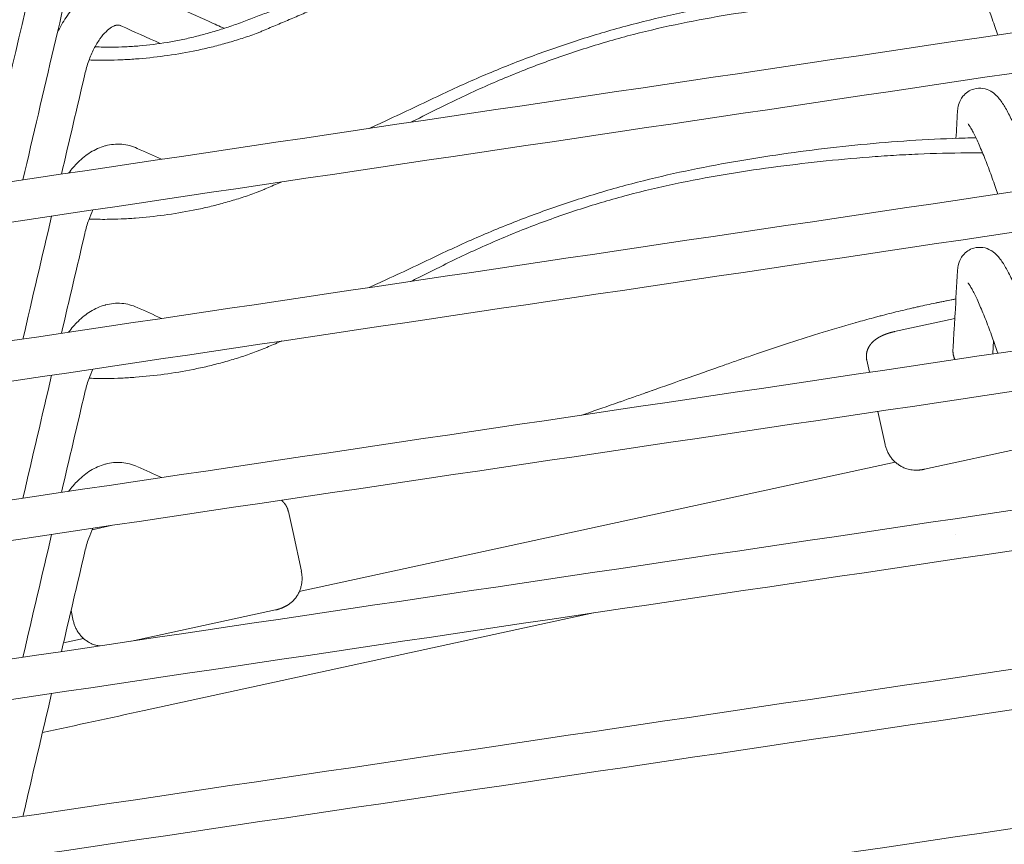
# Model space of a CAD drawing. Header units: centimetres. Extents: x -28 to 145, y -313 to 96.
# Tile 42 of 64: x 99 to 128, y -162 to -138. Entities that reach past the tile are written whole.
import ezdxf

# ---------------------------------------------------------------- set-up
doc = ezdxf.new("R2010")
doc.units = ezdxf.units.CM
doc.layers.add('Main lines', color=7, linetype='Continuous', lineweight=13, true_color=0x000000)
doc.layers.add('Predefinito', color=7, linetype='Continuous', true_color=0x000000)

# ---------------------------------------------------------------- blocks, each defined once
blk = doc.blocks.new('CB-298_Petal_Stacked_2D_Side')
at = {"layer": 'Main lines'}
for p, q in [((8.993, 52.149), (7.187, 51.756)), ((6.353, 50.896), (6.431, 50.535)), ((6.686, 49.359), (6.901, 48.371)), ((8.085, 47.627), (11.234, 48.31)), ((7.206, 47.842), (-10.669, 43.959)), ((-16.88, 45.813), (-16.269, 45.946)), ((-17.45, 43.084), (-17.516, 43.389)), ((-11.381, 43.407), (-15.698, 42.471)), ((-16.915, 42.399), (-16.928, 42.406))]:
    blk.add_line(p, q, dxfattribs=at)
for points in [[(-10.999, 46.363), (-10.998, 46.359), (-10.855, 45.728), (-10.604, 44.571), (-10.609, 44.57)], [(-15.319, 40.391), (-1.845, 43.318)], [(-17.142, 42.553), (-17.742, 42.423)]]:
    blk.add_lwpolyline(points, dxfattribs=at)
for points in [[(-25.471, 57.126), (-22.681, 69.046), (-19.892, 80.966), (-17.102, 92.886)], [(-24.738, 55.483), (-22.193, 66.36), (-19.647, 77.236), (-17.102, 88.113)], [(-23.59, 55.616), (-21.428, 64.857), (-19.265, 74.099), (-17.102, 83.34)], [(-22.433, 55.788), (-20.656, 63.381), (-18.879, 70.974), (-17.102, 78.567)], [(-21.276, 55.96), (-19.884, 61.905), (-18.493, 67.85), (-17.102, 73.794)], [(-20.118, 56.132), (-19.113, 60.429), (-18.107, 64.725), (-17.102, 69.022)], [(10.205, 65.651), (10.746, 64.061), (11.287, 62.472), (11.828, 60.883)], [(-18.961, 56.305), (-18.341, 58.953), (-17.722, 61.601), (-17.102, 64.249)], [(22.051, 62.403), (6.583, 60.103), (-8.885, 57.803), (-24.353, 55.503)], [(-13.371, 61.054), (-14.09, 61.377), (-14.81, 61.701), (-15.53, 62.024)], [(-24.177, 54.316), (-8.711, 56.616), (6.755, 58.915), (22.221, 61.215)], [(-16.026, 60.931), (-15.63, 60.753), (-15.234, 60.575), (-14.838, 60.397)], [(-12.922, 60.852), (-13.061, 60.915), (-13.211, 60.982), (-13.371, 61.054)], [(10.205, 60.877), (10.231, 60.803), (10.256, 60.728), (10.281, 60.653)], [(-17.804, 56.477), (-17.57, 57.476), (-17.336, 58.476), (-17.102, 59.476)], [(9.073, 58.348), (9.058, 58.082), (9.043, 57.817), (9.028, 57.552)], [(22.051, 57.63), (6.583, 55.33), (-8.885, 53.03), (-24.353, 50.73)], [(-14.8, 56.923), (-15.044, 57.033), (-15.287, 57.142), (-15.53, 57.251)], [(-24.176, 49.543), (-8.71, 51.843), (6.755, 54.142), (22.221, 56.442)], [(10.205, 56.104), (10.231, 56.03), (10.256, 55.955), (10.281, 55.88)], [(-18.961, 51.532), (-18.674, 52.761), (-18.386, 53.99), (-18.098, 55.22)], [(-17.804, 51.704), (-17.57, 52.704), (-17.336, 53.703), (-17.102, 54.703)], [(9.073, 53.575), (9.049, 53.145), (9.025, 52.715), (9.001, 52.285)], [(22.051, 52.857), (6.583, 50.557), (-8.885, 48.257), (-24.353, 45.957)], [(9.026, 52.734), (8.865, 52.703), (8.704, 52.672), (8.542, 52.639)], [(-14.8, 52.151), (-15.044, 52.26), (-15.287, 52.369), (-15.53, 52.478)], [(9.001, 52.285), (8.99, 52.109), (8.981, 51.954), (8.973, 51.82)], [(-24.177, 44.77), (-8.711, 47.07), (6.755, 49.37), (22.221, 51.669)], [(10.205, 51.332), (10.231, 51.257), (10.256, 51.182), (10.281, 51.107)], [(-0.293, 49.917), (0.19, 50.086), (1.232, 50.455), (1.824, 50.663)], [(-18.961, 46.759), (-18.674, 47.988), (-18.386, 49.218), (-18.098, 50.447)], [(-17.804, 46.931), (-17.57, 47.931), (-17.336, 48.931), (-17.102, 49.93)], [(22.051, 48.084), (6.583, 45.784), (-8.885, 43.484), (-24.353, 41.184)], [(-14.8, 47.378), (-15.038, 47.485), (-15.277, 47.592), (-15.515, 47.699)], [(-24.177, 39.997), (-8.711, 42.297), (6.755, 44.597), (22.221, 46.896)], [(-18.961, 41.986), (-18.674, 43.215), (-18.386, 44.445), (-18.098, 45.674)], [(9.024, 45.68), (9.024, 45.679), (9.024, 45.679), (9.026, 45.679)], [(-17.804, 42.158), (-17.57, 43.158), (-17.336, 44.158), (-17.102, 45.157)], [(22.051, 43.312), (6.583, 41.012), (-8.885, 38.712), (-24.353, 36.412)], [(-24.177, 35.225), (-8.711, 37.524), (6.755, 39.824), (22.221, 42.124)], [(-18.961, 37.213), (-18.674, 38.443), (-18.386, 39.672), (-18.098, 40.901)], [(-12.396, 41.03), (-12.395, 41.028), (-12.393, 41.027), (-12.389, 41.028)], [(-18.373, 39.728), (-17.355, 39.949), (-16.337, 40.17), (-15.319, 40.391)], [(22.051, 38.539), (6.583, 36.239), (-8.885, 33.939), (-24.353, 31.639)], [(-24.177, 30.452), (-8.711, 32.751), (6.755, 35.051), (22.221, 37.351)]]:
    blk.add_open_spline(points, degree=3, dxfattribs=at)
for points, knots in [([(-6.444, 63.621), (-6.979, 63.367), (-7.514, 63.113), (-8.587, 62.615), (-9.126, 62.37), (-9.938, 62.016), (-10.209, 61.899), (-10.617, 61.728), (-10.754, 61.671), (-11.027, 61.56), (-11.164, 61.504), (-11.438, 61.397), (-11.576, 61.344), (-11.783, 61.266), (-11.852, 61.24), (-11.99, 61.188), (-12.059, 61.162), (-12.197, 61.109), (-12.266, 61.083), (-12.403, 61.031), (-12.472, 61.006), (-12.68, 60.932), (-12.819, 60.885), (-13.098, 60.796), (-13.237, 60.754), (-13.516, 60.674), (-13.655, 60.637), (-13.934, 60.567), (-14.073, 60.536), (-14.351, 60.478), (-14.491, 60.452), (-14.908, 60.383), (-15.186, 60.349), (-15.604, 60.314), (-15.744, 60.305), (-16.023, 60.292), (-16.161, 60.288), (-16.466, 60.286), (-16.633, 60.289), (-16.798, 60.297)], [472.708945, 472.708945, 472.708945, 472.708945, 490.492645, 490.492645, 508.276346, 508.276346, 517.168196, 517.168196, 521.614122, 521.614122, 526.060047, 526.060047, 530.505972, 530.505972, 532.728934, 532.728934, 534.951897, 534.951897, 537.17486, 537.17486, 539.397822, 539.397822, 543.843747, 543.843747, 548.289672, 548.289672, 552.735598, 552.735598, 557.181523, 557.181523, 561.627448, 561.627448, 570.519298, 570.519298, 574.965223, 574.965223, 579.411149, 579.411149, 584.803672, 584.803672, 584.803672, 584.803672]), ([(-6.357, 63.288), (-6.628, 63.153), (-6.899, 63.018), (-7.441, 62.75), (-7.713, 62.616), (-8.256, 62.35), (-8.528, 62.218), (-9.074, 61.958), (-9.347, 61.83), (-9.897, 61.579), (-10.172, 61.456), (-10.587, 61.275), (-10.726, 61.215), (-11.004, 61.097), (-11.143, 61.04), (-11.421, 60.923), (-11.56, 60.865), (-11.698, 60.806)], [0, 0, 0, 0, 9.099638, 9.099638, 18.199276, 18.199276, 27.298914, 27.298914, 36.398552, 36.398552, 45.49819, 45.49819, 50.048009, 50.048009, 54.597828, 54.597828, 59.147647, 59.147647, 59.147647, 59.147647]), ([(9.391, 62.761), (9.391, 62.761), (9.397, 62.755), (9.405, 62.742), (9.427, 62.713), (9.466, 62.65), (9.509, 62.571), (9.554, 62.49), (9.605, 62.387), (9.659, 62.27), (9.715, 62.149), (9.776, 62.011), (9.837, 61.863), (9.899, 61.713), (9.962, 61.552), (10.025, 61.384), (10.086, 61.22), (10.146, 61.049), (10.205, 60.877)], [1.980408, 1.980408, 1.980408, 1.980408, 2.19729, 2.19729, 2.19729, 2.732635, 2.732635, 2.732635, 3.273087, 3.273087, 3.273087, 3.832077, 3.832077, 3.832077, 4.393376, 4.393376, 4.393376, 4.941064, 4.941064, 4.941064, 4.941064]), ([(9.626, 62.341), (9.518, 62.339), (9.41, 62.337), (8.81, 62.32), (8.318, 62.298), (7.338, 62.237), (6.849, 62.199), (5.873, 62.108), (5.386, 62.055), (4.415, 61.937), (3.93, 61.87), (2.962, 61.724), (2.479, 61.644), (1.034, 61.381), (0.075, 61.172), (-1.354, 60.788), (-1.828, 60.648), (-2.537, 60.421), (-2.774, 60.342), (-3.243, 60.18), (-3.477, 60.096), (-4.174, 59.836), (-4.634, 59.652), (-5.545, 59.265), (-5.997, 59.061), (-6.444, 58.848)], [306.975802, 306.975802, 306.975802, 306.975802, 310.215245, 310.215245, 324.987399, 324.987399, 339.759554, 339.759554, 354.531709, 354.531709, 369.303863, 369.303863, 384.076018, 384.076018, 413.620327, 413.620327, 428.392481, 428.392481, 435.778558, 435.778558, 443.164636, 443.164636, 457.93679, 457.93679, 472.708945, 472.708945, 472.708945, 472.708945]), ([(-16.498, 62.097), (-16.649, 62.055), (-16.793, 61.99), (-16.93, 61.906), (-17.063, 61.824), (-17.189, 61.724), (-17.306, 61.609), (-17.421, 61.497), (-17.528, 61.37), (-17.626, 61.232), (-17.725, 61.093), (-17.816, 60.942), (-17.898, 60.782), (-17.908, 60.763), (-17.917, 60.744), (-17.927, 60.725)], [11.581716, 11.581716, 11.581716, 11.581716, 12.191974, 12.191974, 12.191974, 12.787505, 12.787505, 12.787505, 13.368602, 13.368602, 13.368602, 13.951342, 13.951342, 13.951342, 14.019292, 14.019292, 14.019292, 14.019292]), ([(9.826, 61.888), (9.669, 61.889), (9.512, 61.889), (8.868, 61.886), (8.379, 61.873), (7.645, 61.842), (7.4, 61.829), (6.91, 61.8), (6.664, 61.783), (5.93, 61.726), (5.442, 61.68), (4.468, 61.576), (3.983, 61.517), (3.014, 61.387), (2.53, 61.315), (1.567, 61.153), (1.086, 61.063), (0.13, 60.86), (-0.347, 60.748), (-1.294, 60.496), (-1.766, 60.357), (-2.47, 60.129), (-2.704, 60.05), (-3.172, 59.885), (-3.405, 59.8), (-4.101, 59.534), (-4.559, 59.345), (-5.466, 58.946), (-5.914, 58.736), (-6.357, 58.516)], [-166.488552, -166.488552, -166.488552, -166.488552, -161.757507, -161.757507, -147.052279, -147.052279, -139.699665, -139.699665, -132.347051, -132.347051, -117.641823, -117.641823, -102.936595, -102.936595, -88.231367, -88.231367, -73.52614, -73.52614, -58.820912, -58.820912, -44.115684, -44.115684, -36.76307, -36.76307, -29.410456, -29.410456, -14.705228, -14.705228, 0, 0, 0, 0]), ([(-17.102, 59.476), (-17.07, 59.613), (-17.031, 59.747), (-16.985, 59.874), (-16.939, 60.003), (-16.886, 60.125), (-16.829, 60.236), (-16.773, 60.347), (-16.712, 60.448), (-16.65, 60.535), (-16.589, 60.62), (-16.527, 60.693), (-16.467, 60.751), (-16.408, 60.809), (-16.351, 60.853), (-16.301, 60.884), (-16.251, 60.914), (-16.209, 60.932), (-16.176, 60.941), (-16.175, 60.941), (-16.174, 60.941), (-16.173, 60.942), (-16.14, 60.951), (-16.115, 60.952), (-16.094, 60.95), (-16.075, 60.949), (-16.052, 60.943), (-16.029, 60.933)], [36.952092, 36.952092, 36.952092, 36.952092, 37.379135, 37.379135, 37.379135, 37.8123, 37.8123, 37.8123, 38.241446, 38.241446, 38.241446, 38.657249, 38.657249, 38.657249, 39.068916, 39.068916, 39.068916, 39.477333, 39.477333, 39.477333, 39.487562, 39.487562, 39.487562, 39.90904, 39.90904, 39.90904, 40.324559, 40.324559, 40.324559, 40.324559]), ([(-11.698, 60.806), (-11.733, 60.792), (-11.767, 60.777), (-11.837, 60.748), (-11.872, 60.734), (-11.977, 60.693), (-12.048, 60.666), (-12.19, 60.615), (-12.261, 60.59), (-12.405, 60.544), (-12.477, 60.521), (-12.694, 60.455), (-12.838, 60.413), (-13.128, 60.333), (-13.273, 60.296), (-13.563, 60.228), (-13.708, 60.197), (-14.143, 60.111), (-14.431, 60.063), (-15.007, 59.984), (-15.294, 59.954), (-15.724, 59.922), (-15.867, 59.913), (-16.153, 59.901), (-16.295, 59.897), (-16.617, 59.894), (-16.796, 59.897), (-16.975, 59.904)], [59.147647, 59.147647, 59.147647, 59.147647, 60.285101, 60.285101, 61.422556, 61.422556, 63.697466, 63.697466, 65.972375, 65.972375, 68.247285, 68.247285, 72.797104, 72.797104, 77.346923, 77.346923, 81.896741, 81.896741, 90.996379, 90.996379, 100.096017, 100.096017, 104.645836, 104.645836, 109.195655, 109.195655, 114.960517, 114.960517, 114.960517, 114.960517]), ([(10.071, 58.966), (9.932, 59.046), (9.753, 59.086), (9.564, 59.032), (9.43, 58.994), (9.318, 58.916), (9.237, 58.815), (9.222, 58.797), (9.209, 58.779), (9.187, 58.746), (9.179, 58.731), (9.171, 58.716), (9.129, 58.641), (9.107, 58.57), (9.082, 58.449), (9.076, 58.397), (9.073, 58.348)], [40.602959, 40.602959, 40.602959, 40.602959, 41.241627, 41.241627, 41.241627, 41.700275, 41.700275, 41.700275, 41.782197, 41.782197, 41.847251, 41.847251, 41.847251, 42.1814, 42.1814, 42.452386, 42.452386, 42.452386, 42.452386]), ([(-6.444, 58.848), (-6.979, 58.594), (-7.514, 58.34), (-8.226, 58.01), (-8.401, 57.929), (-8.577, 57.849)], [472.708945, 472.708945, 472.708945, 472.708945, 490.492645, 490.492645, 496.298809, 496.298809, 496.298809, 496.298809]), ([(11.341, 56.491), (11.279, 56.674), (11.214, 56.855), (11.149, 57.03), (11.082, 57.211), (11.014, 57.384), (10.946, 57.547), (10.879, 57.711), (10.812, 57.864), (10.748, 58.003), (10.684, 58.14), (10.623, 58.263), (10.563, 58.373), (10.501, 58.487), (10.444, 58.58), (10.38, 58.669), (10.347, 58.715), (10.31, 58.762), (10.225, 58.854), (10.171, 58.904), (10.099, 58.949), (10.09, 58.955), (10.081, 58.961), (10.071, 58.966)], [36.897632, 36.897632, 36.897632, 36.897632, 37.479484, 37.479484, 37.479484, 38.07815, 38.07815, 38.07815, 38.679463, 38.679463, 38.679463, 39.27017, 39.27017, 39.27017, 39.873103, 39.873103, 39.873103, 40.193411, 40.193411, 40.557559, 40.557559, 40.557559, 40.602959, 40.602959, 40.602959, 40.602959]), ([(-6.357, 58.516), (-6.628, 58.381), (-6.899, 58.246), (-7.222, 58.086), (-7.273, 58.06), (-7.325, 58.035)], [0, 0, 0, 0, 9.099638, 9.099638, 10.828268, 10.828268, 10.828268, 10.828268]), ([(9.391, 57.989), (9.391, 57.989), (9.397, 57.982), (9.405, 57.97), (9.427, 57.94), (9.466, 57.877), (9.509, 57.798), (9.554, 57.717), (9.605, 57.614), (9.659, 57.497), (9.715, 57.376), (9.776, 57.239), (9.837, 57.09), (9.899, 56.94), (9.962, 56.779), (10.025, 56.611), (10.086, 56.447), (10.146, 56.277), (10.205, 56.104)], [1.980408, 1.980408, 1.980408, 1.980408, 2.19729, 2.19729, 2.19729, 2.732635, 2.732635, 2.732635, 3.273087, 3.273087, 3.273087, 3.832077, 3.832077, 3.832077, 4.393376, 4.393376, 4.393376, 4.941064, 4.941064, 4.941064, 4.941064]), ([(-16.498, 57.324), (-16.649, 57.282), (-16.793, 57.217), (-16.93, 57.133), (-17.063, 57.051), (-17.189, 56.951), (-17.306, 56.836), (-17.407, 56.738), (-17.502, 56.628), (-17.591, 56.508)], [5.289282, 5.289282, 5.289282, 5.289282, 5.899541, 5.899541, 5.899541, 6.495072, 6.495072, 6.495072, 7.006874, 7.006874, 7.006874, 7.006874]), ([(-15.53, 57.251), (-15.677, 57.319), (-15.835, 57.361), (-15.997, 57.374), (-16.161, 57.387), (-16.325, 57.371), (-16.485, 57.328), (-16.489, 57.326), (-16.494, 57.325), (-16.498, 57.324)], [3.991846, 3.991846, 3.991846, 3.991846, 4.627087, 4.627087, 4.627087, 5.272457, 5.272457, 5.272457, 5.289282, 5.289282, 5.289282, 5.289282]), ([(9.626, 57.568), (9.518, 57.566), (9.41, 57.564), (8.81, 57.548), (8.318, 57.525), (7.338, 57.464), (6.849, 57.426), (5.873, 57.335), (5.386, 57.283), (4.415, 57.164), (3.93, 57.098), (2.962, 56.951), (2.479, 56.872), (1.034, 56.608), (0.075, 56.399), (-1.354, 56.015), (-1.828, 55.875), (-2.537, 55.648), (-2.774, 55.57), (-3.243, 55.407), (-3.477, 55.323), (-4.174, 55.063), (-4.634, 54.879), (-5.545, 54.492), (-5.997, 54.288), (-6.444, 54.075)], [306.975802, 306.975802, 306.975802, 306.975802, 310.215245, 310.215245, 324.987399, 324.987399, 339.759554, 339.759554, 354.531709, 354.531709, 369.303863, 369.303863, 384.076018, 384.076018, 413.620327, 413.620327, 428.392481, 428.392481, 435.778558, 435.778558, 443.164636, 443.164636, 457.93679, 457.93679, 472.708945, 472.708945, 472.708945, 472.708945]), ([(9.826, 57.115), (9.669, 57.116), (9.513, 57.117), (8.868, 57.113), (8.379, 57.101), (7.645, 57.069), (7.4, 57.057), (6.91, 57.027), (6.664, 57.01), (5.93, 56.953), (5.442, 56.907), (4.468, 56.803), (3.983, 56.745), (3.014, 56.614), (2.53, 56.542), (1.567, 56.38), (1.086, 56.29), (0.13, 56.087), (-0.347, 55.975), (-1.294, 55.723), (-1.766, 55.584), (-2.47, 55.356), (-2.704, 55.277), (-3.172, 55.112), (-3.405, 55.027), (-4.101, 54.761), (-4.559, 54.572), (-5.466, 54.173), (-5.914, 53.963), (-6.357, 53.743)], [-166.489608, -166.489608, -166.489608, -166.489608, -161.757507, -161.757507, -147.052279, -147.052279, -139.699665, -139.699665, -132.347051, -132.347051, -117.641823, -117.641823, -102.936595, -102.936595, -88.231367, -88.231367, -73.52614, -73.52614, -58.820912, -58.820912, -44.115684, -44.115684, -36.76307, -36.76307, -29.410456, -29.410456, -14.705228, -14.705228, 0, 0, 0, 0]), ([(-11.191, 56.247), (-11.222, 56.234), (-11.252, 56.221), (-11.421, 56.151), (-11.56, 56.092), (-11.698, 56.033)], [-237.583121, -237.583121, -237.583121, -237.583121, -236.590587, -236.590587, -232.040768, -232.040768, -232.040768, -232.040768]), ([(-11.698, 56.033), (-11.733, 56.019), (-11.767, 56.004), (-11.837, 55.975), (-11.872, 55.961), (-11.977, 55.92), (-12.048, 55.893), (-12.19, 55.842), (-12.261, 55.817), (-12.405, 55.771), (-12.477, 55.748), (-12.694, 55.682), (-12.838, 55.64), (-13.128, 55.56), (-13.273, 55.523), (-13.563, 55.455), (-13.708, 55.424), (-14.143, 55.339), (-14.431, 55.29), (-15.007, 55.212), (-15.294, 55.181), (-15.724, 55.149), (-15.867, 55.14), (-16.153, 55.128), (-16.295, 55.124), (-16.617, 55.122), (-16.796, 55.124), (-16.974, 55.131)], [-232.040768, -232.040768, -232.040768, -232.040768, -230.903313, -230.903313, -229.765858, -229.765858, -227.490949, -227.490949, -225.216039, -225.216039, -222.94113, -222.94113, -218.391311, -218.391311, -213.841492, -213.841492, -209.291673, -209.291673, -200.192035, -200.192035, -191.092397, -191.092397, -186.542578, -186.542578, -181.992759, -181.992759, -176.229009, -176.229009, -176.229009, -176.229009]), ([(-17.102, 54.703), (-17.07, 54.84), (-17.031, 54.974), (-16.985, 55.101), (-16.947, 55.207), (-16.905, 55.309), (-16.859, 55.404)], [36.9520919, 36.9520919, 36.9520919, 36.9520919, 37.3791346, 37.3791346, 37.3791346, 37.7364521, 37.7364521, 37.7364521, 37.7364521]), ([(-6.444, 54.075), (-6.979, 53.821), (-7.514, 53.567), (-8.226, 53.237), (-8.401, 53.156), (-8.577, 53.076)], [472.708945, 472.708945, 472.708945, 472.708945, 490.492645, 490.492645, 496.298809, 496.298809, 496.298809, 496.298809]), ([(10.071, 54.193), (9.932, 54.273), (9.753, 54.313), (9.564, 54.259), (9.43, 54.222), (9.318, 54.143), (9.237, 54.042), (9.222, 54.025), (9.209, 54.006), (9.187, 53.973), (9.179, 53.958), (9.171, 53.944), (9.129, 53.868), (9.107, 53.797), (9.082, 53.676), (9.076, 53.624), (9.073, 53.575)], [40.602959, 40.602959, 40.602959, 40.602959, 41.241627, 41.241627, 41.241627, 41.700275, 41.700275, 41.700275, 41.782197, 41.782197, 41.847251, 41.847251, 41.847251, 42.1814, 42.1814, 42.452386, 42.452386, 42.452386, 42.452386]), ([(11.341, 51.718), (11.279, 51.902), (11.214, 52.083), (11.149, 52.258), (11.082, 52.438), (11.014, 52.611), (10.946, 52.774), (10.879, 52.938), (10.812, 53.091), (10.748, 53.23), (10.684, 53.368), (10.623, 53.49), (10.563, 53.6), (10.501, 53.714), (10.444, 53.807), (10.38, 53.897), (10.347, 53.943), (10.31, 53.989), (10.225, 54.081), (10.171, 54.131), (10.099, 54.177), (10.09, 54.182), (10.081, 54.188), (10.071, 54.193)], [36.897632, 36.897632, 36.897632, 36.897632, 37.479484, 37.479484, 37.479484, 38.07815, 38.07815, 38.07815, 38.679463, 38.679463, 38.679463, 39.27017, 39.27017, 39.27017, 39.873103, 39.873103, 39.873103, 40.193411, 40.193411, 40.557559, 40.557559, 40.557559, 40.602959, 40.602959, 40.602959, 40.602959]), ([(-6.357, 53.743), (-6.628, 53.608), (-6.899, 53.473), (-7.222, 53.313), (-7.273, 53.287), (-7.325, 53.262)], [0, 0, 0, 0, 9.099638, 9.099638, 10.829277, 10.829277, 10.829277, 10.829277]), ([(9.391, 53.216), (9.391, 53.216), (9.397, 53.209), (9.405, 53.197), (9.427, 53.167), (9.466, 53.105), (9.509, 53.025), (9.554, 52.944), (9.605, 52.841), (9.659, 52.725), (9.715, 52.604), (9.776, 52.466), (9.837, 52.317), (9.899, 52.167), (9.962, 52.006), (10.025, 51.838), (10.086, 51.674), (10.146, 51.504), (10.205, 51.332)], [1.980408, 1.980408, 1.980408, 1.980408, 2.19729, 2.19729, 2.19729, 2.732635, 2.732635, 2.732635, 3.273087, 3.273087, 3.273087, 3.832077, 3.832077, 3.832077, 4.393376, 4.393376, 4.393376, 4.941064, 4.941064, 4.941064, 4.941064]), ([(-15.53, 52.478), (-15.677, 52.546), (-15.835, 52.588), (-15.997, 52.601), (-16.161, 52.614), (-16.325, 52.598), (-16.485, 52.555), (-16.489, 52.554), (-16.494, 52.553), (-16.498, 52.551)], [3.991846, 3.991846, 3.991846, 3.991846, 4.627087, 4.627087, 4.627087, 5.272457, 5.272457, 5.272457, 5.289282, 5.289282, 5.289282, 5.289282]), ([(6.003, 52.02), (6.015, 52.023), (6.026, 52.026), (6.203, 52.076), (6.375, 52.123), (6.597, 52.182), (6.641, 52.194), (6.731, 52.218), (6.777, 52.23), (6.913, 52.265), (7.003, 52.288), (7.274, 52.356), (7.455, 52.399), (7.68, 52.452), (7.725, 52.462), (7.814, 52.482), (7.858, 52.492), (7.989, 52.521), (8.074, 52.54), (8.242, 52.577), (8.325, 52.594), (8.438, 52.617), (8.469, 52.624), (8.501, 52.63)], [45.242002, 45.242002, 45.242002, 45.242002, 45.619298, 45.619298, 51.238633, 51.238633, 52.643467, 52.643467, 54.048301, 54.048301, 56.857968, 56.857968, 62.477304, 62.477304, 63.882138, 63.882138, 65.286971, 65.286971, 68.096639, 68.096639, 70.906307, 70.906307, 72.011022, 72.011022, 72.011022, 72.011022]), ([(8.501, 52.63), (8.549, 52.64), (8.597, 52.65), (8.78, 52.687), (8.907, 52.711), (9.026, 52.734)], [72.011022, 72.011022, 72.011022, 72.011022, 73.715974, 73.715974, 78.740263, 78.740263, 78.740263, 78.740263]), ([(-16.498, 52.551), (-16.649, 52.509), (-16.793, 52.444), (-16.93, 52.36), (-17.063, 52.278), (-17.189, 52.178), (-17.306, 52.063), (-17.407, 51.965), (-17.502, 51.855), (-17.591, 51.736)], [5.289282, 5.289282, 5.289282, 5.289282, 5.899541, 5.899541, 5.899541, 6.495072, 6.495072, 6.495072, 7.006874, 7.006874, 7.006874, 7.006874]), ([(1.824, 50.663), (1.913, 50.694), (2.002, 50.726), (2.091, 50.757), (2.225, 50.804), (2.36, 50.851), (2.517, 50.905), (2.539, 50.913), (2.677, 50.961), (2.811, 51.007), (2.964, 51.059), (3.575, 51.269), (4.237, 51.488), (5.27, 51.807), (5.635, 51.916), (6.003, 52.02)], [40.610378, 40.610378, 40.610378, 40.610378, 40.908639, 40.908639, 40.908639, 41.384707, 41.384707, 41.464438, 41.464438, 41.873738, 41.873738, 41.873738, 44.083379, 44.083379, 45.242002, 45.242002, 45.242002, 45.242002]), ([(8.973, 51.82), (8.965, 51.686), (8.959, 51.574), (8.954, 51.484), (8.948, 51.394), (8.944, 51.327), (8.942, 51.282)], [48.059191, 48.059191, 48.059191, 48.059191, 49.682527, 49.682527, 49.682527, 51.305866, 51.305866, 51.305866, 51.305866]), ([(-11.191, 51.474), (-11.222, 51.461), (-11.252, 51.449), (-11.421, 51.378), (-11.56, 51.319), (-11.698, 51.261)], [-237.583121, -237.583121, -237.583121, -237.583121, -236.590587, -236.590587, -232.040768, -232.040768, -232.040768, -232.040768]), ([(10.155, 51.476), (10.154, 51.454), (10.153, 51.434), (10.152, 51.414), (10.146, 51.324), (10.142, 51.256), (10.14, 51.211)], [-3.588361, -3.588361, -3.588361, -3.588361, -3.233767, -3.233767, -3.233767, -1.613793, -1.613793, -1.613793, -1.613793]), ([(-11.698, 51.261), (-11.733, 51.246), (-11.767, 51.231), (-11.837, 51.203), (-11.872, 51.189), (-11.977, 51.147), (-12.048, 51.12), (-12.19, 51.069), (-12.261, 51.045), (-12.405, 50.998), (-12.477, 50.975), (-12.694, 50.909), (-12.838, 50.867), (-13.128, 50.788), (-13.273, 50.751), (-13.563, 50.682), (-13.708, 50.651), (-14.143, 50.566), (-14.431, 50.517), (-15.007, 50.439), (-15.294, 50.409), (-15.724, 50.376), (-15.867, 50.367), (-16.153, 50.355), (-16.295, 50.351), (-16.617, 50.349), (-16.796, 50.351), (-16.974, 50.358)], [-232.040768, -232.040768, -232.040768, -232.040768, -230.903313, -230.903313, -229.765858, -229.765858, -227.490949, -227.490949, -225.216039, -225.216039, -222.94113, -222.94113, -218.391311, -218.391311, -213.841492, -213.841492, -209.291673, -209.291673, -200.192035, -200.192035, -191.092397, -191.092397, -186.542578, -186.542578, -181.992759, -181.992759, -176.230121, -176.230121, -176.230121, -176.230121]), ([(8.942, 51.282), (8.94, 51.259), (8.939, 51.242), (8.938, 51.225), (8.938, 51.221), (8.938, 51.217), (8.938, 51.215), (8.938, 51.215)], [51.305866, 51.305866, 51.305866, 51.305866, 52.131697, 52.131697, 52.544627, 52.544627, 52.80566, 52.80566, 52.80566, 52.80566]), ([(10.14, 51.211), (10.138, 51.189), (10.137, 51.172), (10.136, 51.155), (10.136, 51.151), (10.136, 51.147), (10.136, 51.146), (10.136, 51.145), (10.136, 51.144), (10.136, 51.144)], [-1.613793, -1.613793, -1.613793, -1.613793, -0.771798, -0.771798, -0.350812, -0.350812, -0.210486, -0.210486, 0, 0, 0, 0]), ([(-17.102, 49.93), (-17.07, 50.067), (-17.031, 50.201), (-16.985, 50.328), (-16.947, 50.434), (-16.905, 50.536), (-16.859, 50.631)], [36.9520919, 36.9520919, 36.9520919, 36.9520919, 37.3791346, 37.3791346, 37.3791346, 37.7364521, 37.7364521, 37.7364521, 37.7364521]), ([(-0.027, 50.01), (-0.149, 49.966), (-0.274, 49.922), (-0.532, 49.83), (-0.666, 49.783), (-0.87, 49.711), (-0.972, 49.675), (-1.076, 49.638), (-1.145, 49.614), (-1.18, 49.602), (-1.552, 49.472), (-1.88, 49.359), (-2.199, 49.251)], [77.872014, 77.872014, 77.872014, 77.872014, 80.424239, 80.424239, 83.105047, 83.105047, 84.445451, 85.115653, 85.115653, 85.785855, 85.785855, 92.227099, 92.227099, 92.227099, 92.227099]), ([(-16.498, 47.779), (-16.649, 47.737), (-16.793, 47.671), (-16.93, 47.587), (-17.063, 47.505), (-17.189, 47.405), (-17.306, 47.291), (-17.407, 47.192), (-17.502, 47.082), (-17.591, 46.963)], [1.297436, 1.297436, 1.297436, 1.297436, 1.907695, 1.907695, 1.907695, 2.503226, 2.503226, 2.503226, 3.015028, 3.015028, 3.015028, 3.015028]), ([(-15.53, 47.706), (-15.677, 47.773), (-15.835, 47.815), (-15.997, 47.828), (-16.161, 47.841), (-16.325, 47.825), (-16.485, 47.782), (-16.489, 47.781), (-16.494, 47.78), (-16.498, 47.779)], [0, 0, 0, 0, 0.635241, 0.635241, 0.635241, 1.280611, 1.280611, 1.280611, 1.297436, 1.297436, 1.297436, 1.297436]), ([(7.461, 47.674), (7.498, 47.657), (7.542, 47.642), (7.643, 47.617), (7.701, 47.608), (7.761, 47.603)], [9.55372, 9.55372, 9.55372, 9.55372, 11.212229, 11.212229, 13.097876, 13.097876, 13.097876, 13.097876]), ([(-17.102, 45.157), (-17.07, 45.295), (-17.031, 45.428), (-16.985, 45.555), (-16.947, 45.662), (-16.905, 45.763), (-16.859, 45.858)], [36.9520919, 36.9520919, 36.9520919, 36.9520919, 37.3791346, 37.3791346, 37.3791346, 37.7364521, 37.7364521, 37.7364521, 37.7364521]), ([(-10.809, 43.728), (-10.813, 43.724), (-10.816, 43.72), (-10.853, 43.677), (-10.898, 43.636), (-10.95, 43.598)], [-78.226521, -78.226521, -78.226521, -78.226521, -78.021691, -78.021691, -75.875477, -75.875477, -75.875477, -75.875477]), ([(-16.656, 42.329), (-16.694, 42.334), (-16.732, 42.34), (-16.823, 42.362), (-16.873, 42.379), (-16.915, 42.399)], [-16.997116, -16.997116, -16.997116, -16.997116, -15.740279, -15.740279, -13.811662, -13.811662, -13.811662, -13.811662])]:
    blk.add_open_spline(points, degree=3, knots=knots, dxfattribs=at)
for points, weights in [([(-16.029, 60.933), (-16.028, 60.932), (-16.026, 60.931)], [0.862683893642, 0.863015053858, 0.863358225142]), ([(10.206, 60.876), (10.205, 60.877), (10.205, 60.877)], [0.863946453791, 0.861664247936, 0.859883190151]), ([(10.206, 56.103), (10.205, 56.104), (10.205, 56.104)], [0.863946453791, 0.861664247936, 0.859883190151]), ([(6.942, 51.686), (6.88, 51.664), (6.82, 51.637)], [1, 0.999139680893, 1]), ([(7.063, 51.725), (7.002, 51.708), (6.942, 51.686)], [1, 0.99940632, 1]), ([(7.187, 51.756), (7.124, 51.743), (7.063, 51.725)], [1, 0.999481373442, 1]), ([(6.583, 51.492), (6.517, 51.438), (6.465, 51.371)], [1, 0.99334573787, 1]), ([(6.701, 51.574), (6.639, 51.537), (6.583, 51.492)], [1, 0.997189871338, 1]), ([(6.735, 51.594), (6.718, 51.584), (6.701, 51.574)], [1, 0.999851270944, 1]), ([(6.82, 51.637), (6.777, 51.617), (6.735, 51.594)], [1, 0.999342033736, 1]), ([(6.363, 51.173), (6.323, 51.035), (6.353, 50.896)], [1, 0.968886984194, 1]), ([(6.435, 51.328), (6.388, 51.256), (6.363, 51.173)], [1, 0.989705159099, 1]), ([(6.465, 51.371), (6.449, 51.35), (6.435, 51.328)], [1, 0.99917024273, 1]), ([(8.938, 51.214), (8.929, 51.058), (8.997, 50.917)], [0.880710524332, 0.841499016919, 0.858904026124]), ([(8.938, 51.215), (8.938, 51.214), (8.938, 51.214)], [0.880879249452, 0.880794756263, 0.880710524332]), ([(10.136, 51.144), (10.134, 51.114), (10.129, 51.085)], [0.880710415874, 0.888611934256, 0.89881245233]), ([(10.206, 51.33), (10.205, 51.331), (10.205, 51.332)], [0.863946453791, 0.861664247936, 0.859883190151]), ([(6.901, 48.371), (7.007, 47.883), (7.461, 47.674)], [1, 0.894711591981, 1]), ([(7.761, 47.603), (7.925, 47.592), (8.085, 47.627)], [1, 0.989967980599, 1]), ([(-11.207, 46.699), (-11.145, 46.647), (-11.097, 46.581)], [0.994805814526, 0.989542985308, 1]), ([(-11.097, 46.581), (-11.026, 46.482), (-10.999, 46.363)], [1, 0.979891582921, 1]), ([(-10.609, 44.57), (-10.507, 44.101), (-10.809, 43.728)], [1, 0.901566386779, 1]), ([(-11.04, 43.539), (-11.2, 43.446), (-11.381, 43.407)], [1, 0.987709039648, 1]), ([(-10.95, 43.598), (-10.993, 43.566), (-11.04, 43.539)], [1, 0.99867161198, 1]), ([(-16.928, 42.406), (-17.349, 42.621), (-17.45, 43.084)], [1, 0.903859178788, 1])]:
    blk.add_rational_spline(points, weights, degree=2, dxfattribs=at)

msp = doc.modelspace()

# ---------------------------------------------------------------- block references
at = {"layer": 'Predefinito'}
msp.add_blockref('CB-298_Petal_Stacked_2D_Side', (117.811, -198.658), dxfattribs=at)

doc.saveas('drawing.dxf')
